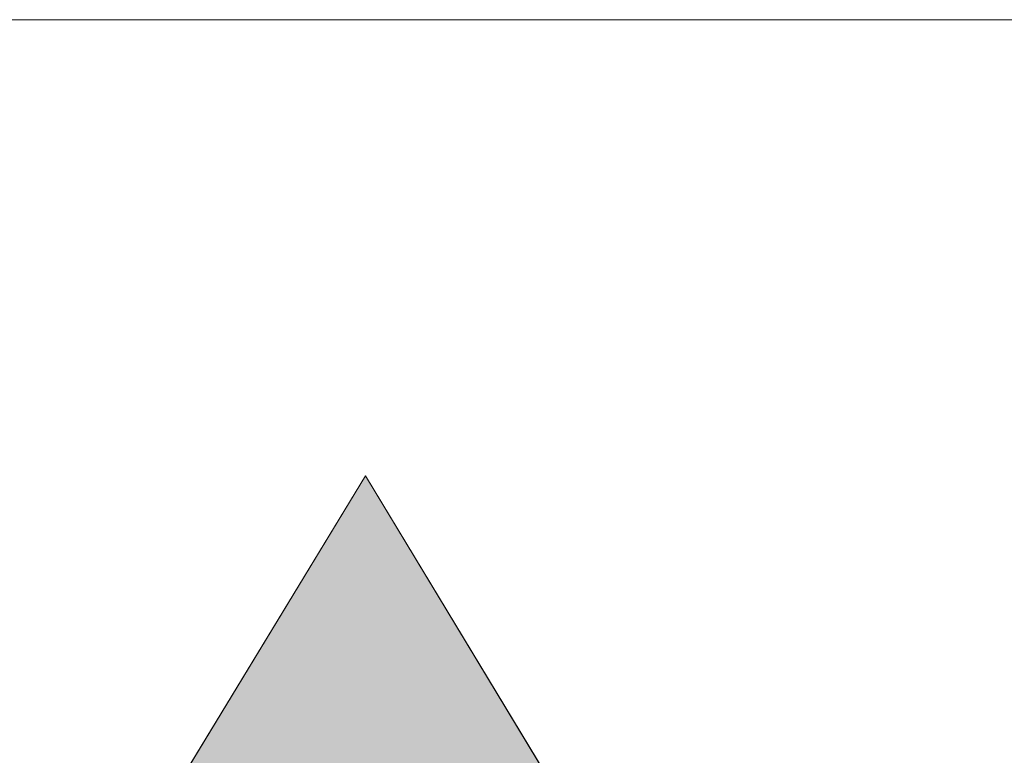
# Model space of a CAD drawing. Header units: inches. Extents: x -123 to 4816, y -2998 to 548.
# Tile 20 of 148: x 758.63 to 763, y -2421.68 to -2418.42. Entities that reach past the tile are written whole.
import ezdxf

# ---------------------------------------------------------------- set-up
doc = ezdxf.new("R2010")
doc.units = ezdxf.units.IN
doc.header["$MEASUREMENT"] = 0
doc.layers.get('0').update_dxf_attribs({"lineweight": 0})

# ---------------------------------------------------------------- blocks, each defined once
blk = doc.blocks.new('*U59')
at = {"linetype": 'Continuous'}
for p, q in [((64.0027, 95.3234), (62.8588, 93.4431)), ((65.1409, 93.4431), (64.0027, 95.3234))]:
    blk.add_line(p, q, dxfattribs=at)
blk.add_solid([(64.0027, 95.3234), (62.8588, 93.4431), (65.1409, 93.4431)], dxfattribs=at)

msp = doc.modelspace()

# ---------------------------------------------------------------- linework, layer by layer
at = {"color": 3, "linetype": 'Continuous'}
msp.add_line((757.1417, -2418.4158), (795.8417, -2418.4158), dxfattribs=at)
at = {"color": 3}
msp.add_lwpolyline([(760.1619, -2420.4388), (757.4243, -2424.9388), (762.8859, -2424.9388)], close=True, dxfattribs=at)

# ---------------------------------------------------------------- block references
at = {"color": 3, "linetype": 'Continuous', "xscale": 0.9741148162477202, "yscale": 0.9741148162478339, "zscale": 0.9741148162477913}
msp.add_blockref('*U59', (697.816, -2513.2948), dxfattribs=at)

doc.saveas('drawing.dxf')
